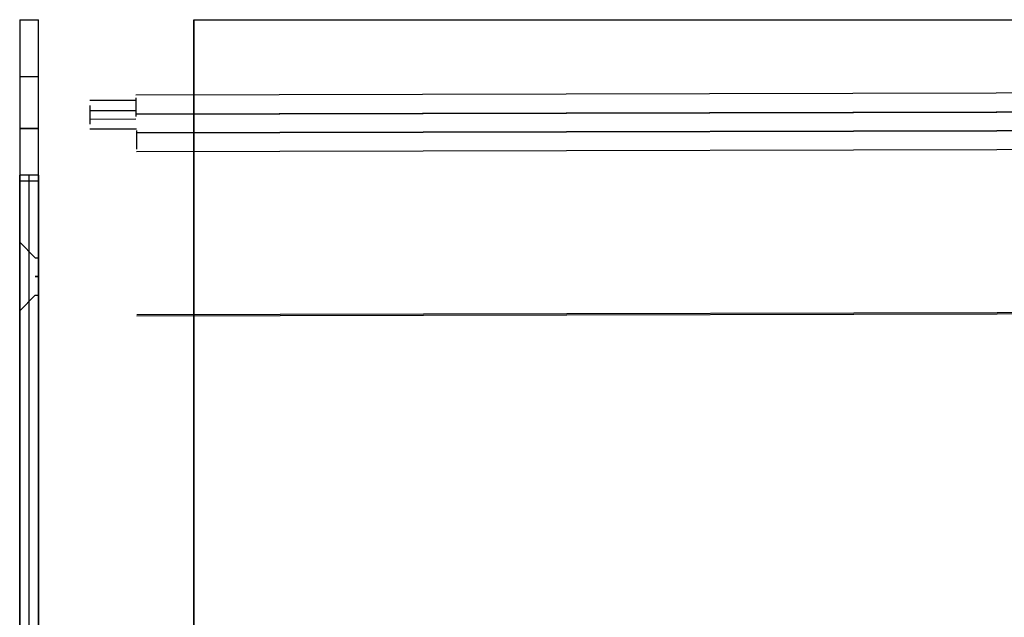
# Model space of a CAD drawing. Header units: millimetres. Extents: x -443 to 78, y -75 to 91.
# Tile 8 of 40: x -443 to -380, y 41 to 79. Entities that reach past the tile are written whole.
import ezdxf

# ---------------------------------------------------------------- set-up
doc = ezdxf.new("R2010")
doc.units = ezdxf.units.MM
doc.header["$MEASUREMENT"] = 0
doc.layers.add('Predefinito', color=5, linetype='Continuous')

msp = doc.modelspace()

# ---------------------------------------------------------------- linework, layer by layer
at = {"layer": 'Predefinito', "extrusion": (1, 0, 0)}
for points in [[(79.164, 11.2), (79.164, 38)], [(69.164, 48), (69.386, 47.998), (69.61, 47.99), (69.835, 47.977), (70.063, 47.96), (70.291, 47.936), (70.521, 47.908), (70.752, 47.873), (70.984, 47.833), (71.216, 47.787), (71.449, 47.735), (71.682, 47.678), (71.916, 47.614), (72.149, 47.544), (72.382, 47.468), (72.614, 47.386), (72.845, 47.298), (73.075, 47.203), (73.304, 47.103), (73.532, 46.996), (73.757, 46.883), (73.981, 46.764), (74.202, 46.638), (74.42, 46.507), (74.636, 46.37), (74.849, 46.227), (75.059, 46.078), (75.265, 45.924), (75.467, 45.764), (75.666, 45.598), (75.86, 45.427), (76.05, 45.252), (76.235, 45.071), (76.416, 44.886), (76.592, 44.696), (76.762, 44.501), (76.928, 44.303), (77.088, 44.101), (77.242, 43.895), (77.391, 43.685), (77.534, 43.472), (77.671, 43.256), (77.803, 43.038), (77.928, 42.816), (78.047, 42.593), (78.16, 42.367), (78.267, 42.14), (78.368, 41.911), (78.462, 41.681), (78.55, 41.45), (78.632, 41.217), (78.708, 40.985), (78.778, 40.752), (78.842, 40.518), (78.9, 40.285), (78.951, 40.052), (78.997, 39.82), (79.037, 39.588), (79.072, 39.357), (79.1, 39.127), (79.124, 38.899), (79.142, 38.671), (79.154, 38.446), (79.162, 38.222), (79.164, 38)], [(79.164, 38), (79.162, 38.222), (79.154, 38.446), (79.142, 38.671), (79.124, 38.899), (79.1, 39.127), (79.072, 39.357), (79.037, 39.588), (78.997, 39.82), (78.951, 40.052), (78.9, 40.285), (78.842, 40.518), (78.778, 40.752), (78.708, 40.985), (78.632, 41.217), (78.55, 41.45), (78.462, 41.681), (78.368, 41.911), (78.267, 42.14), (78.16, 42.367), (78.047, 42.593), (77.928, 42.816), (77.803, 43.038), (77.671, 43.256), (77.534, 43.472), (77.391, 43.685), (77.242, 43.895), (77.088, 44.101), (76.928, 44.303), (76.762, 44.501), (76.592, 44.696), (76.416, 44.886), (76.235, 45.071), (76.05, 45.252), (75.86, 45.427), (75.666, 45.598), (75.467, 45.764), (75.265, 45.924), (75.059, 46.078), (74.849, 46.227), (74.636, 46.37), (74.42, 46.507), (74.202, 46.638), (73.981, 46.764), (73.757, 46.883), (73.532, 46.996), (73.304, 47.103), (73.075, 47.203), (72.845, 47.298), (72.614, 47.386), (72.382, 47.468), (72.149, 47.544), (71.916, 47.614), (71.682, 47.678), (71.449, 47.735), (71.216, 47.787), (70.984, 47.833), (70.752, 47.873), (70.521, 47.908), (70.291, 47.936), (70.063, 47.96), (69.835, 47.977), (69.61, 47.99), (69.386, 47.998), (69.164, 48)], [(79.164, 38), (79.164, 11.2)], [(79.164, 38), (79.162, 38.222), (79.154, 38.446), (79.142, 38.671), (79.124, 38.899), (79.1, 39.127), (79.072, 39.357), (79.037, 39.588), (78.997, 39.82), (78.951, 40.052), (78.9, 40.285), (78.842, 40.518), (78.778, 40.752), (78.708, 40.985), (78.632, 41.217), (78.55, 41.45), (78.462, 41.681), (78.368, 41.911), (78.267, 42.14), (78.16, 42.367), (78.047, 42.593), (77.928, 42.816), (77.803, 43.038), (77.671, 43.256), (77.534, 43.472), (77.391, 43.685), (77.242, 43.895), (77.088, 44.101), (76.928, 44.303), (76.762, 44.501), (76.592, 44.696), (76.416, 44.886), (76.235, 45.071), (76.05, 45.252), (75.86, 45.427), (75.666, 45.598), (75.467, 45.764), (75.265, 45.924), (75.059, 46.078), (74.849, 46.227), (74.636, 46.37), (74.42, 46.507), (74.202, 46.638), (73.981, 46.764), (73.757, 46.883), (73.532, 46.996), (73.304, 47.103), (73.075, 47.203), (72.845, 47.298), (72.614, 47.386), (72.382, 47.468), (72.149, 47.544), (71.916, 47.614), (71.682, 47.678), (71.449, 47.735), (71.216, 47.787), (70.984, 47.833), (70.752, 47.873), (70.521, 47.908), (70.291, 47.936), (70.063, 47.96), (69.835, 47.977), (69.61, 47.99), (69.386, 47.998), (69.164, 48)], [(72.164, 11.65), (72.238, 11.651), (72.313, 11.653), (72.389, 11.658), (72.465, 11.664), (72.542, 11.671), (72.619, 11.681), (72.696, 11.693), (72.774, 11.706), (72.852, 11.721), (72.93, 11.739), (73.008, 11.758), (73.086, 11.779), (73.164, 11.803), (73.242, 11.828), (73.32, 11.856), (73.397, 11.885), (73.474, 11.917), (73.551, 11.951), (73.627, 11.986), (73.703, 12.024), (73.778, 12.064), (73.852, 12.106), (73.925, 12.15), (73.997, 12.196), (74.069, 12.244), (74.139, 12.294), (74.208, 12.346), (74.276, 12.399), (74.342, 12.455), (74.407, 12.512), (74.471, 12.571), (74.533, 12.631), (74.593, 12.693), (74.652, 12.757), (74.709, 12.822), (74.765, 12.889), (74.819, 12.956), (74.87, 13.025), (74.92, 13.096), (74.968, 13.167), (75.014, 13.239), (75.058, 13.312), (75.1, 13.386), (75.14, 13.461), (75.178, 13.537), (75.214, 13.613), (75.247, 13.69), (75.279, 13.767), (75.308, 13.844), (75.336, 13.922), (75.361, 14), (75.385, 14.078), (75.406, 14.156), (75.425, 14.235), (75.443, 14.313), (75.458, 14.39), (75.472, 14.468), (75.483, 14.545), (75.493, 14.622), (75.501, 14.699), (75.507, 14.775), (75.511, 14.851), (75.513, 14.926), (75.514, 15)], [(75.514, 15), (75.513, 15.074), (75.511, 15.149), (75.507, 15.225), (75.501, 15.301), (75.493, 15.378), (75.483, 15.455), (75.472, 15.532), (75.458, 15.61), (75.443, 15.687), (75.425, 15.765), (75.406, 15.844), (75.385, 15.922), (75.361, 16), (75.336, 16.078), (75.308, 16.156), (75.279, 16.233), (75.247, 16.31), (75.214, 16.387), (75.178, 16.463), (75.14, 16.539), (75.1, 16.614), (75.058, 16.688), (75.014, 16.761), (74.968, 16.833), (74.92, 16.904), (74.87, 16.975), (74.819, 17.044), (74.765, 17.111), (74.709, 17.178), (74.652, 17.243), (74.593, 17.307), (74.533, 17.369), (74.471, 17.429), (74.407, 17.488), (74.342, 17.545), (74.276, 17.601), (74.208, 17.654), (74.139, 17.706), (74.069, 17.756), (73.997, 17.804), (73.925, 17.85), (73.852, 17.894), (73.778, 17.936), (73.703, 17.976), (73.627, 18.014), (73.551, 18.049), (73.474, 18.083), (73.397, 18.115), (73.32, 18.144), (73.242, 18.172), (73.164, 18.197), (73.086, 18.221), (73.008, 18.242), (72.93, 18.261), (72.852, 18.279), (72.774, 18.294), (72.696, 18.307), (72.619, 18.319), (72.542, 18.329), (72.465, 18.336), (72.389, 18.342), (72.313, 18.347), (72.238, 18.349), (72.164, 18.35)], [(72.164, 11.65), (72.238, 11.651), (72.313, 11.653), (72.389, 11.658), (72.465, 11.664), (72.542, 11.671), (72.619, 11.681), (72.696, 11.693), (72.774, 11.706), (72.852, 11.721), (72.93, 11.739), (73.008, 11.758), (73.086, 11.779), (73.164, 11.803), (73.242, 11.828), (73.32, 11.856), (73.397, 11.885), (73.474, 11.917), (73.551, 11.951), (73.627, 11.986), (73.703, 12.024), (73.778, 12.064), (73.852, 12.106), (73.925, 12.15), (73.997, 12.196), (74.069, 12.244), (74.139, 12.294), (74.208, 12.346), (74.276, 12.399), (74.342, 12.455), (74.407, 12.512), (74.471, 12.571), (74.533, 12.631), (74.593, 12.693), (74.652, 12.757), (74.709, 12.822), (74.765, 12.889), (74.819, 12.956), (74.87, 13.025), (74.92, 13.096), (74.968, 13.167), (75.014, 13.239), (75.058, 13.312), (75.1, 13.386), (75.14, 13.461), (75.178, 13.537), (75.214, 13.613), (75.247, 13.69), (75.279, 13.767), (75.308, 13.844), (75.336, 13.922), (75.361, 14), (75.385, 14.078), (75.406, 14.156), (75.425, 14.235), (75.443, 14.313), (75.458, 14.39), (75.472, 14.468), (75.483, 14.545), (75.493, 14.622), (75.501, 14.699), (75.507, 14.775), (75.511, 14.851), (75.513, 14.926), (75.514, 15), (75.513, 15.074), (75.511, 15.149), (75.507, 15.225), (75.501, 15.301), (75.493, 15.378), (75.483, 15.455), (75.472, 15.532), (75.458, 15.61), (75.443, 15.687), (75.425, 15.765), (75.406, 15.844), (75.385, 15.922), (75.361, 16), (75.336, 16.078), (75.308, 16.156), (75.279, 16.233), (75.247, 16.31), (75.214, 16.387), (75.178, 16.463), (75.14, 16.539), (75.1, 16.614), (75.058, 16.688), (75.014, 16.761), (74.968, 16.833), (74.92, 16.904), (74.87, 16.975), (74.819, 17.044), (74.765, 17.111), (74.709, 17.178), (74.652, 17.243), (74.593, 17.307), (74.533, 17.369), (74.471, 17.429), (74.407, 17.488), (74.342, 17.545), (74.276, 17.601), (74.208, 17.654), (74.139, 17.706), (74.069, 17.756), (73.997, 17.804), (73.925, 17.85), (73.852, 17.894), (73.778, 17.936), (73.703, 17.976), (73.627, 18.014), (73.551, 18.049), (73.474, 18.083), (73.397, 18.115), (73.32, 18.144), (73.242, 18.172), (73.164, 18.197), (73.086, 18.221), (73.008, 18.242), (72.93, 18.261), (72.852, 18.279), (72.774, 18.294), (72.696, 18.307), (72.619, 18.319), (72.542, 18.329), (72.465, 18.336), (72.389, 18.342), (72.313, 18.347), (72.238, 18.349), (72.164, 18.35)], [(72.164, 18.35), (72.238, 18.349), (72.313, 18.347), (72.389, 18.342), (72.465, 18.336), (72.542, 18.329), (72.619, 18.319), (72.696, 18.307), (72.774, 18.294), (72.852, 18.279), (72.93, 18.261), (73.008, 18.242), (73.086, 18.221), (73.164, 18.197), (73.242, 18.172), (73.32, 18.144), (73.397, 18.115), (73.474, 18.083), (73.551, 18.049), (73.627, 18.014), (73.703, 17.976), (73.778, 17.936), (73.852, 17.894), (73.925, 17.85), (73.997, 17.804), (74.069, 17.756), (74.139, 17.706), (74.208, 17.654), (74.276, 17.601), (74.342, 17.545), (74.407, 17.488), (74.471, 17.429), (74.533, 17.369), (74.593, 17.307), (74.652, 17.243), (74.709, 17.178), (74.765, 17.111), (74.819, 17.044), (74.87, 16.975), (74.92, 16.904), (74.968, 16.833), (75.014, 16.761), (75.058, 16.688), (75.1, 16.614), (75.14, 16.539), (75.178, 16.463), (75.214, 16.387), (75.247, 16.31), (75.279, 16.233), (75.308, 16.156), (75.336, 16.078), (75.361, 16), (75.385, 15.922), (75.406, 15.844), (75.425, 15.765), (75.443, 15.687), (75.458, 15.61), (75.472, 15.532), (75.483, 15.455), (75.493, 15.378), (75.501, 15.301), (75.507, 15.225), (75.511, 15.149), (75.513, 15.074), (75.514, 15), (75.513, 14.926), (75.511, 14.851), (75.507, 14.775), (75.501, 14.699), (75.493, 14.622), (75.483, 14.545), (75.472, 14.468), (75.458, 14.39), (75.443, 14.313), (75.425, 14.235), (75.406, 14.156), (75.385, 14.078), (75.361, 14), (75.336, 13.922), (75.308, 13.844), (75.279, 13.767), (75.247, 13.69), (75.214, 13.613), (75.178, 13.537), (75.14, 13.461), (75.1, 13.386), (75.058, 13.312), (75.014, 13.239), (74.968, 13.167), (74.92, 13.096), (74.87, 13.025), (74.819, 12.956), (74.765, 12.889), (74.709, 12.822), (74.652, 12.757), (74.593, 12.693), (74.533, 12.631), (74.471, 12.571), (74.407, 12.512), (74.342, 12.455), (74.276, 12.399), (74.208, 12.346), (74.139, 12.294), (74.069, 12.244), (73.997, 12.196), (73.925, 12.15), (73.852, 12.106), (73.778, 12.064), (73.703, 12.024), (73.627, 11.986), (73.551, 11.951), (73.474, 11.917), (73.397, 11.885), (73.32, 11.856), (73.242, 11.828), (73.164, 11.803), (73.086, 11.779), (73.008, 11.758), (72.93, 11.739), (72.852, 11.721), (72.774, 11.706), (72.696, 11.693), (72.619, 11.681), (72.542, 11.671), (72.465, 11.664), (72.389, 11.658), (72.313, 11.653), (72.238, 11.651), (72.164, 11.65)], [(73.977, 17.269), (72.784, 17.139)], [(72.136, 23.104), (73.329, 23.234)], [(72.164, 18.35), (72.09, 18.349), (72.015, 18.347), (71.939, 18.342), (71.863, 18.336), (71.787, 18.329), (71.71, 18.319), (71.632, 18.307), (71.555, 18.294), (71.477, 18.279), (71.399, 18.261), (71.32, 18.242), (71.242, 18.221), (71.164, 18.197), (71.086, 18.172), (71.008, 18.144), (70.931, 18.115), (70.854, 18.083), (70.777, 18.049), (70.701, 18.014), (70.625, 17.976), (70.551, 17.936), (70.477, 17.894), (70.403, 17.85), (70.331, 17.804), (70.26, 17.756), (70.189, 17.706), (70.12, 17.654), (70.053, 17.601), (69.986, 17.545), (69.921, 17.488), (69.857, 17.429), (69.795, 17.369), (69.735, 17.307), (69.676, 17.243), (69.619, 17.178), (69.563, 17.111), (69.51, 17.044), (69.458, 16.975), (69.408, 16.904), (69.36, 16.833), (69.314, 16.761), (69.27, 16.688), (69.228, 16.614), (69.188, 16.539), (69.15, 16.463), (69.115, 16.387), (69.081, 16.31), (69.049, 16.233), (69.02, 16.156), (68.992, 16.078), (68.967, 16), (68.943, 15.922), (68.922, 15.844), (68.903, 15.765), (68.885, 15.687), (68.87, 15.61), (68.857, 15.532), (68.845, 15.455), (68.835, 15.378), (68.828, 15.301), (68.822, 15.225), (68.817, 15.149), (68.815, 15.074), (68.814, 15)], [(68.814, 15), (68.815, 14.926), (68.817, 14.851), (68.822, 14.775), (68.828, 14.699), (68.835, 14.622), (68.845, 14.545), (68.857, 14.468), (68.87, 14.39), (68.885, 14.313), (68.903, 14.235), (68.922, 14.156), (68.943, 14.078), (68.967, 14), (68.992, 13.922), (69.02, 13.844), (69.049, 13.767), (69.081, 13.69), (69.115, 13.613), (69.15, 13.537), (69.188, 13.461), (69.228, 13.386), (69.27, 13.312), (69.314, 13.239), (69.36, 13.167), (69.408, 13.096), (69.458, 13.025), (69.51, 12.956), (69.563, 12.889), (69.619, 12.822), (69.676, 12.757), (69.735, 12.693), (69.795, 12.631), (69.857, 12.571), (69.921, 12.512), (69.986, 12.455), (70.053, 12.399), (70.12, 12.346), (70.189, 12.294), (70.26, 12.244), (70.331, 12.196), (70.403, 12.15), (70.477, 12.106), (70.551, 12.064), (70.625, 12.024), (70.701, 11.986), (70.777, 11.951), (70.854, 11.917), (70.931, 11.885), (71.008, 11.856), (71.086, 11.828), (71.164, 11.803), (71.242, 11.779), (71.32, 11.758), (71.399, 11.739), (71.477, 11.721), (71.555, 11.706), (71.632, 11.693), (71.71, 11.681), (71.787, 11.671), (71.863, 11.664), (71.939, 11.658), (72.015, 11.653), (72.09, 11.651), (72.164, 11.65)], [(72.164, 18.35), (72.09, 18.349), (72.015, 18.347), (71.939, 18.342), (71.863, 18.336), (71.787, 18.329), (71.71, 18.319), (71.632, 18.307), (71.555, 18.294), (71.477, 18.279), (71.399, 18.261), (71.32, 18.242), (71.242, 18.221), (71.164, 18.197), (71.086, 18.172), (71.008, 18.144), (70.931, 18.115), (70.854, 18.083), (70.777, 18.049), (70.701, 18.014), (70.625, 17.976), (70.551, 17.936), (70.477, 17.894), (70.403, 17.85), (70.331, 17.804), (70.26, 17.756), (70.189, 17.706), (70.12, 17.654), (70.053, 17.601), (69.986, 17.545), (69.921, 17.488), (69.857, 17.429), (69.795, 17.369), (69.735, 17.307), (69.676, 17.243), (69.619, 17.178), (69.563, 17.111), (69.51, 17.044), (69.458, 16.975), (69.408, 16.904), (69.36, 16.833), (69.314, 16.761), (69.27, 16.688), (69.228, 16.614), (69.188, 16.539), (69.15, 16.463), (69.115, 16.387), (69.081, 16.31), (69.049, 16.233), (69.02, 16.156), (68.992, 16.078), (68.967, 16), (68.943, 15.922), (68.922, 15.844), (68.903, 15.765), (68.885, 15.687), (68.87, 15.61), (68.857, 15.532), (68.845, 15.455), (68.835, 15.378), (68.828, 15.301), (68.822, 15.225), (68.817, 15.149), (68.815, 15.074), (68.814, 15), (68.815, 14.926), (68.817, 14.851), (68.822, 14.775), (68.828, 14.699), (68.835, 14.622), (68.845, 14.545), (68.857, 14.468), (68.87, 14.39), (68.885, 14.313), (68.903, 14.235), (68.922, 14.156), (68.943, 14.078), (68.967, 14), (68.992, 13.922), (69.02, 13.844), (69.049, 13.767), (69.081, 13.69), (69.115, 13.613), (69.15, 13.537), (69.188, 13.461), (69.228, 13.386), (69.27, 13.312), (69.314, 13.239), (69.36, 13.167), (69.408, 13.096), (69.458, 13.025), (69.51, 12.956), (69.563, 12.889), (69.619, 12.822), (69.676, 12.757), (69.735, 12.693), (69.795, 12.631), (69.857, 12.571), (69.921, 12.512), (69.986, 12.455), (70.053, 12.399), (70.12, 12.346), (70.189, 12.294), (70.26, 12.244), (70.331, 12.196), (70.403, 12.15), (70.477, 12.106), (70.551, 12.064), (70.625, 12.024), (70.701, 11.986), (70.777, 11.951), (70.854, 11.917), (70.931, 11.885), (71.008, 11.856), (71.086, 11.828), (71.164, 11.803), (71.242, 11.779), (71.32, 11.758), (71.399, 11.739), (71.477, 11.721), (71.555, 11.706), (71.632, 11.693), (71.71, 11.681), (71.787, 11.671), (71.863, 11.664), (71.939, 11.658), (72.015, 11.653), (72.09, 11.651), (72.164, 11.65)], [(72.164, 11.65), (72.09, 11.651), (72.015, 11.653), (71.939, 11.658), (71.863, 11.664), (71.787, 11.671), (71.71, 11.681), (71.632, 11.693), (71.555, 11.706), (71.477, 11.721), (71.399, 11.739), (71.32, 11.758), (71.242, 11.779), (71.164, 11.803), (71.086, 11.828), (71.008, 11.856), (70.931, 11.885), (70.854, 11.917), (70.777, 11.951), (70.701, 11.986), (70.625, 12.024), (70.551, 12.064), (70.477, 12.106), (70.403, 12.15), (70.331, 12.196), (70.26, 12.244), (70.189, 12.294), (70.12, 12.346), (70.053, 12.399), (69.986, 12.455), (69.921, 12.512), (69.857, 12.571), (69.795, 12.631), (69.735, 12.693), (69.676, 12.757), (69.619, 12.822), (69.563, 12.889), (69.51, 12.956), (69.458, 13.025), (69.408, 13.096), (69.36, 13.167), (69.314, 13.239), (69.27, 13.312), (69.228, 13.386), (69.188, 13.461), (69.15, 13.537), (69.115, 13.613), (69.081, 13.69), (69.049, 13.767), (69.02, 13.844), (68.992, 13.922), (68.967, 14), (68.943, 14.078), (68.922, 14.156), (68.903, 14.235), (68.885, 14.313), (68.87, 14.39), (68.857, 14.468), (68.845, 14.545), (68.835, 14.622), (68.828, 14.699), (68.822, 14.775), (68.817, 14.851), (68.815, 14.926), (68.814, 15), (68.815, 15.074), (68.817, 15.149), (68.822, 15.225), (68.828, 15.301), (68.835, 15.378), (68.845, 15.455), (68.857, 15.532), (68.87, 15.61), (68.885, 15.687), (68.903, 15.765), (68.922, 15.844), (68.943, 15.922), (68.967, 16), (68.992, 16.078), (69.02, 16.156), (69.049, 16.233), (69.081, 16.31), (69.115, 16.387), (69.15, 16.463), (69.188, 16.539), (69.228, 16.614), (69.27, 16.688), (69.314, 16.761), (69.36, 16.833), (69.408, 16.904), (69.458, 16.975), (69.51, 17.044), (69.563, 17.111), (69.619, 17.178), (69.676, 17.243), (69.735, 17.307), (69.795, 17.369), (69.857, 17.429), (69.921, 17.488), (69.986, 17.545), (70.053, 17.601), (70.12, 17.654), (70.189, 17.706), (70.26, 17.756), (70.331, 17.804), (70.403, 17.85), (70.477, 17.894), (70.551, 17.936), (70.625, 17.976), (70.701, 18.014), (70.777, 18.049), (70.854, 18.083), (70.931, 18.115), (71.008, 18.144), (71.086, 18.172), (71.164, 18.197), (71.242, 18.221), (71.32, 18.242), (71.399, 18.261), (71.477, 18.279), (71.555, 18.294), (71.632, 18.307), (71.71, 18.319), (71.787, 18.329), (71.863, 18.336), (71.939, 18.342), (72.015, 18.347), (72.09, 18.349), (72.164, 18.35)], [(62.664, 27.8), (62.713, 27.801), (62.762, 27.802), (62.812, 27.805), (62.862, 27.809), (62.912, 27.814), (62.963, 27.82), (63.013, 27.828), (63.064, 27.837), (63.116, 27.847), (63.167, 27.858), (63.218, 27.871), (63.269, 27.885), (63.321, 27.9), (63.372, 27.917), (63.423, 27.935), (63.474, 27.954), (63.525, 27.975), (63.575, 27.997), (63.625, 28.021), (63.675, 28.046), (63.724, 28.072), (63.772, 28.1), (63.82, 28.128), (63.868, 28.159), (63.915, 28.19), (63.961, 28.223), (64.006, 28.257), (64.051, 28.292), (64.094, 28.328), (64.137, 28.366), (64.179, 28.405), (64.22, 28.444), (64.259, 28.485), (64.298, 28.527), (64.336, 28.57), (64.372, 28.613), (64.407, 28.658), (64.441, 28.703), (64.474, 28.749), (64.506, 28.796), (64.536, 28.844), (64.565, 28.892), (64.592, 28.94), (64.618, 28.99), (64.643, 29.039), (64.667, 29.089), (64.689, 29.14), (64.71, 29.19), (64.729, 29.241), (64.747, 29.292), (64.764, 29.343), (64.779, 29.395), (64.793, 29.446), (64.806, 29.497), (64.817, 29.549), (64.827, 29.6), (64.836, 29.651), (64.844, 29.701), (64.85, 29.752), (64.855, 29.802), (64.859, 29.852), (64.862, 29.902), (64.864, 29.951), (64.864, 30), (64.864, 30.049), (64.862, 30.098), (64.859, 30.148), (64.855, 30.198), (64.85, 30.248), (64.844, 30.299), (64.836, 30.349), (64.827, 30.4), (64.817, 30.451), (64.806, 30.503), (64.793, 30.554), (64.779, 30.605), (64.764, 30.657), (64.747, 30.708), (64.729, 30.759), (64.71, 30.81), (64.689, 30.86), (64.667, 30.911), (64.643, 30.961), (64.618, 31.01), (64.592, 31.06), (64.565, 31.108), (64.536, 31.156), (64.506, 31.204), (64.474, 31.251), (64.441, 31.297), (64.407, 31.342), (64.372, 31.387), (64.336, 31.43), (64.298, 31.473), (64.259, 31.515), (64.22, 31.556), (64.179, 31.595), (64.137, 31.634), (64.094, 31.672), (64.051, 31.708), (64.006, 31.743), (63.961, 31.777), (63.915, 31.81), (63.868, 31.841), (63.82, 31.872), (63.772, 31.9), (63.724, 31.928), (63.675, 31.954), (63.625, 31.979), (63.575, 32.003), (63.525, 32.025), (63.474, 32.046), (63.423, 32.065), (63.372, 32.083), (63.321, 32.1), (63.269, 32.115), (63.218, 32.129), (63.167, 32.142), (63.116, 32.153), (63.064, 32.163), (63.013, 32.172), (62.963, 32.18), (62.912, 32.186), (62.862, 32.191), (62.812, 32.195), (62.762, 32.198), (62.713, 32.199), (62.664, 32.2)], [(62.664, 31.7), (62.702, 31.7), (62.74, 31.698), (62.778, 31.696), (62.817, 31.693), (62.856, 31.689), (62.895, 31.684), (62.934, 31.678), (62.973, 31.672), (63.013, 31.664), (63.053, 31.655), (63.092, 31.645), (63.132, 31.634), (63.172, 31.623), (63.211, 31.61), (63.251, 31.596), (63.29, 31.581), (63.329, 31.565), (63.368, 31.547), (63.407, 31.529), (63.445, 31.51), (63.483, 31.49), (63.521, 31.469), (63.558, 31.446), (63.594, 31.423), (63.631, 31.399), (63.666, 31.373), (63.701, 31.347), (63.736, 31.32), (63.769, 31.292), (63.802, 31.263), (63.835, 31.233), (63.866, 31.202), (63.897, 31.171), (63.927, 31.138), (63.956, 31.105), (63.984, 31.072), (64.011, 31.037), (64.037, 31.002), (64.063, 30.966), (64.087, 30.93), (64.11, 30.894), (64.133, 30.856), (64.154, 30.819), (64.174, 30.781), (64.193, 30.742), (64.212, 30.704), (64.229, 30.665), (64.245, 30.626), (64.26, 30.586), (64.274, 30.547), (64.287, 30.507), (64.298, 30.468), (64.309, 30.428), (64.319, 30.388), (64.328, 30.349), (64.336, 30.309), (64.343, 30.27), (64.348, 30.231), (64.353, 30.192), (64.357, 30.153), (64.36, 30.114), (64.362, 30.076), (64.364, 30.038), (64.364, 30), (64.364, 29.962), (64.362, 29.924), (64.36, 29.886), (64.357, 29.847), (64.353, 29.808), (64.348, 29.769), (64.343, 29.73), (64.336, 29.691), (64.328, 29.651), (64.319, 29.612), (64.309, 29.572), (64.298, 29.532), (64.287, 29.493), (64.274, 29.453), (64.26, 29.414), (64.245, 29.374), (64.229, 29.335), (64.212, 29.296), (64.193, 29.258), (64.174, 29.219), (64.154, 29.181), (64.133, 29.144), (64.11, 29.106), (64.087, 29.07), (64.063, 29.034), (64.037, 28.998), (64.011, 28.963), (63.984, 28.928), (63.956, 28.895), (63.927, 28.862), (63.897, 28.829), (63.866, 28.798), (63.835, 28.767), (63.802, 28.737), (63.769, 28.708), (63.736, 28.68), (63.701, 28.653), (63.666, 28.627), (63.631, 28.601), (63.594, 28.577), (63.558, 28.554), (63.521, 28.531), (63.483, 28.51), (63.445, 28.49), (63.407, 28.471), (63.368, 28.453), (63.329, 28.435), (63.29, 28.419), (63.251, 28.404), (63.211, 28.39), (63.172, 28.377), (63.132, 28.366), (63.092, 28.355), (63.053, 28.345), (63.013, 28.336), (62.973, 28.328), (62.934, 28.322), (62.895, 28.316), (62.856, 28.311), (62.817, 28.307), (62.778, 28.304), (62.74, 28.302), (62.702, 28.3), (62.664, 28.3)], [(62.664, 31.2), (62.691, 31.2), (62.718, 31.199), (62.745, 31.197), (62.772, 31.195), (62.799, 31.192), (62.827, 31.189), (62.855, 31.185), (62.882, 31.18), (62.91, 31.174), (62.938, 31.168), (62.966, 31.161), (62.994, 31.154), (63.022, 31.145), (63.05, 31.136), (63.078, 31.126), (63.106, 31.116), (63.133, 31.104), (63.161, 31.092), (63.188, 31.08), (63.215, 31.066), (63.242, 31.052), (63.269, 31.037), (63.295, 31.021), (63.321, 31.004), (63.346, 30.987), (63.371, 30.969), (63.396, 30.951), (63.42, 30.932), (63.444, 30.912), (63.468, 30.891), (63.49, 30.87), (63.513, 30.849), (63.534, 30.826), (63.555, 30.803), (63.576, 30.78), (63.596, 30.756), (63.615, 30.732), (63.633, 30.707), (63.651, 30.682), (63.669, 30.657), (63.685, 30.631), (63.701, 30.605), (63.716, 30.578), (63.73, 30.551), (63.744, 30.524), (63.756, 30.497), (63.769, 30.469), (63.78, 30.442), (63.79, 30.414), (63.8, 30.386), (63.809, 30.358), (63.818, 30.33), (63.825, 30.302), (63.832, 30.274), (63.839, 30.246), (63.844, 30.218), (63.849, 30.191), (63.853, 30.163), (63.856, 30.135), (63.859, 30.108), (63.861, 30.081), (63.863, 30.053), (63.864, 30.027), (63.864, 30), (63.864, 29.973), (63.863, 29.947), (63.861, 29.919), (63.859, 29.892), (63.856, 29.865), (63.853, 29.837), (63.849, 29.809), (63.844, 29.782), (63.839, 29.754), (63.832, 29.726), (63.825, 29.698), (63.818, 29.67), (63.809, 29.642), (63.8, 29.614), (63.79, 29.586), (63.78, 29.558), (63.769, 29.531), (63.756, 29.503), (63.744, 29.476), (63.73, 29.449), (63.716, 29.422), (63.701, 29.395), (63.685, 29.369), (63.669, 29.343), (63.651, 29.318), (63.633, 29.293), (63.615, 29.268), (63.596, 29.244), (63.576, 29.22), (63.555, 29.197), (63.534, 29.174), (63.513, 29.151), (63.49, 29.13), (63.468, 29.109), (63.444, 29.088), (63.42, 29.068), (63.396, 29.049), (63.371, 29.031), (63.346, 29.013), (63.321, 28.996), (63.295, 28.979), (63.269, 28.963), (63.242, 28.948), (63.215, 28.934), (63.188, 28.92), (63.161, 28.908), (63.133, 28.896), (63.106, 28.884), (63.078, 28.874), (63.05, 28.864), (63.022, 28.855), (62.994, 28.846), (62.966, 28.839), (62.938, 28.832), (62.91, 28.826), (62.882, 28.82), (62.855, 28.815), (62.827, 28.811), (62.799, 28.808), (62.772, 28.805), (62.745, 28.803), (62.718, 28.801), (62.691, 28.8), (62.664, 28.8)], [(62.664, 28.8), (62.691, 28.8), (62.718, 28.801), (62.745, 28.803), (62.772, 28.805), (62.799, 28.808), (62.827, 28.811), (62.855, 28.815), (62.882, 28.82), (62.91, 28.826), (62.938, 28.832), (62.966, 28.839), (62.994, 28.846), (63.022, 28.855), (63.05, 28.864), (63.078, 28.874), (63.106, 28.884), (63.133, 28.896), (63.161, 28.908), (63.188, 28.92), (63.215, 28.934), (63.242, 28.948), (63.269, 28.963), (63.295, 28.979), (63.321, 28.996), (63.346, 29.013), (63.371, 29.031), (63.396, 29.049), (63.42, 29.068), (63.444, 29.088), (63.468, 29.109), (63.49, 29.13), (63.513, 29.151), (63.534, 29.174), (63.555, 29.197), (63.576, 29.22), (63.596, 29.244), (63.615, 29.268), (63.633, 29.293), (63.651, 29.318), (63.669, 29.343), (63.685, 29.369), (63.701, 29.395), (63.716, 29.422), (63.73, 29.449), (63.744, 29.476), (63.756, 29.503), (63.769, 29.531), (63.78, 29.558), (63.79, 29.586), (63.8, 29.614), (63.809, 29.642), (63.818, 29.67), (63.825, 29.698), (63.832, 29.726), (63.839, 29.754), (63.844, 29.782), (63.849, 29.809), (63.853, 29.837), (63.856, 29.865), (63.859, 29.892), (63.861, 29.919), (63.863, 29.947), (63.864, 29.973), (63.864, 30), (63.864, 30.027), (63.863, 30.053), (63.861, 30.081), (63.859, 30.108), (63.856, 30.135), (63.853, 30.163), (63.849, 30.191), (63.844, 30.218), (63.839, 30.246), (63.832, 30.274), (63.825, 30.302), (63.818, 30.33), (63.809, 30.358), (63.8, 30.386), (63.79, 30.414), (63.78, 30.442), (63.769, 30.469), (63.756, 30.497), (63.744, 30.524), (63.73, 30.551), (63.716, 30.578), (63.701, 30.605), (63.685, 30.631), (63.669, 30.657), (63.651, 30.682), (63.633, 30.707), (63.615, 30.732), (63.596, 30.756), (63.576, 30.78), (63.555, 30.803), (63.534, 30.826), (63.513, 30.849), (63.49, 30.87), (63.468, 30.891), (63.444, 30.912), (63.42, 30.932), (63.396, 30.951), (63.371, 30.969), (63.346, 30.987), (63.321, 31.004), (63.295, 31.021), (63.269, 31.037), (63.242, 31.052), (63.215, 31.066), (63.188, 31.08), (63.161, 31.092), (63.133, 31.104), (63.106, 31.116), (63.078, 31.126), (63.05, 31.136), (63.022, 31.145), (62.994, 31.154), (62.966, 31.161), (62.938, 31.168), (62.91, 31.174), (62.882, 31.18), (62.855, 31.185), (62.827, 31.189), (62.799, 31.192), (62.772, 31.195), (62.745, 31.197), (62.718, 31.199), (62.691, 31.2), (62.664, 31.2)], [(62.664, 28.8), (62.691, 28.8), (62.718, 28.801), (62.745, 28.803), (62.772, 28.805), (62.799, 28.808), (62.827, 28.811), (62.855, 28.815), (62.882, 28.82), (62.91, 28.826), (62.938, 28.832), (62.966, 28.839), (62.994, 28.846), (63.022, 28.855), (63.05, 28.864), (63.078, 28.874), (63.106, 28.884), (63.133, 28.896), (63.161, 28.908), (63.188, 28.92), (63.215, 28.934), (63.242, 28.948), (63.269, 28.963), (63.295, 28.979), (63.321, 28.996), (63.346, 29.013), (63.371, 29.031), (63.396, 29.049), (63.42, 29.068), (63.444, 29.088), (63.468, 29.109), (63.49, 29.13), (63.513, 29.151), (63.534, 29.174), (63.555, 29.197), (63.576, 29.22), (63.596, 29.244), (63.615, 29.268), (63.633, 29.293), (63.651, 29.318), (63.669, 29.343), (63.685, 29.369), (63.701, 29.395), (63.716, 29.422), (63.73, 29.449), (63.744, 29.476), (63.756, 29.503), (63.769, 29.531), (63.78, 29.558), (63.79, 29.586), (63.8, 29.614), (63.809, 29.642), (63.818, 29.67), (63.825, 29.698), (63.832, 29.726), (63.839, 29.754), (63.844, 29.782), (63.849, 29.809), (63.853, 29.837), (63.856, 29.865), (63.859, 29.892), (63.861, 29.919), (63.863, 29.947), (63.864, 29.973), (63.864, 30), (63.864, 30.027), (63.863, 30.053), (63.861, 30.081), (63.859, 30.108), (63.856, 30.135), (63.853, 30.163), (63.849, 30.191), (63.844, 30.218), (63.839, 30.246), (63.832, 30.274), (63.825, 30.302), (63.818, 30.33), (63.809, 30.358), (63.8, 30.386), (63.79, 30.414), (63.78, 30.442), (63.769, 30.469), (63.756, 30.497), (63.744, 30.524), (63.73, 30.551), (63.716, 30.578), (63.701, 30.605), (63.685, 30.631), (63.669, 30.657), (63.651, 30.682), (63.633, 30.707), (63.615, 30.732), (63.596, 30.756), (63.576, 30.78), (63.555, 30.803), (63.534, 30.826), (63.513, 30.849), (63.49, 30.87), (63.468, 30.891), (63.444, 30.912), (63.42, 30.932), (63.396, 30.951), (63.371, 30.969), (63.346, 30.987), (63.321, 31.004), (63.295, 31.021), (63.269, 31.037), (63.242, 31.052), (63.215, 31.066), (63.188, 31.08), (63.161, 31.092), (63.133, 31.104), (63.106, 31.116), (63.078, 31.126), (63.05, 31.136), (63.022, 31.145), (62.994, 31.154), (62.966, 31.161), (62.938, 31.168), (62.91, 31.174), (62.882, 31.18), (62.855, 31.185), (62.827, 31.189), (62.799, 31.192), (62.772, 31.195), (62.745, 31.197), (62.718, 31.199), (62.691, 31.2), (62.664, 31.2)], [(62.664, 27.8), (62.615, 27.801), (62.566, 27.802), (62.516, 27.805), (62.466, 27.809), (62.416, 27.814), (62.366, 27.82), (62.315, 27.828), (62.264, 27.837), (62.213, 27.847), (62.161, 27.858), (62.11, 27.871), (62.059, 27.885), (62.007, 27.9), (61.956, 27.917), (61.905, 27.935), (61.854, 27.954), (61.804, 27.975), (61.753, 27.997), (61.703, 28.021), (61.654, 28.046), (61.605, 28.072), (61.556, 28.1), (61.508, 28.128), (61.46, 28.159), (61.413, 28.19), (61.367, 28.223), (61.322, 28.257), (61.277, 28.292), (61.234, 28.328), (61.191, 28.366), (61.149, 28.405), (61.108, 28.444), (61.069, 28.485), (61.03, 28.527), (60.993, 28.57), (60.956, 28.613), (60.921, 28.658), (60.887, 28.703), (60.854, 28.749), (60.823, 28.796), (60.793, 28.844), (60.764, 28.892), (60.736, 28.94), (60.71, 28.99), (60.685, 29.039), (60.662, 29.089), (60.639, 29.14), (60.619, 29.19), (60.599, 29.241), (60.581, 29.292), (60.564, 29.343), (60.549, 29.395), (60.535, 29.446), (60.522, 29.497), (60.511, 29.549), (60.501, 29.6), (60.492, 29.651), (60.484, 29.701), (60.478, 29.752), (60.473, 29.802), (60.469, 29.852), (60.466, 29.902), (60.465, 29.951), (60.464, 30), (60.465, 30.049), (60.466, 30.098), (60.469, 30.148), (60.473, 30.198), (60.478, 30.248), (60.484, 30.299), (60.492, 30.349), (60.501, 30.4), (60.511, 30.451), (60.522, 30.503), (60.535, 30.554), (60.549, 30.605), (60.564, 30.657), (60.581, 30.708), (60.599, 30.759), (60.619, 30.81), (60.639, 30.86), (60.662, 30.911), (60.685, 30.961), (60.71, 31.01), (60.736, 31.06), (60.764, 31.108), (60.793, 31.156), (60.823, 31.204), (60.854, 31.251), (60.887, 31.297), (60.921, 31.342), (60.956, 31.387), (60.993, 31.43), (61.03, 31.473), (61.069, 31.515), (61.108, 31.556), (61.149, 31.595), (61.191, 31.634), (61.234, 31.672), (61.277, 31.708), (61.322, 31.743), (61.367, 31.777), (61.413, 31.81), (61.46, 31.841), (61.508, 31.872), (61.556, 31.9), (61.605, 31.928), (61.654, 31.954), (61.703, 31.979), (61.753, 32.003), (61.804, 32.025), (61.854, 32.046), (61.905, 32.065), (61.956, 32.083), (62.007, 32.1), (62.059, 32.115), (62.11, 32.129), (62.161, 32.142), (62.213, 32.153), (62.264, 32.163), (62.315, 32.172), (62.366, 32.18), (62.416, 32.186), (62.466, 32.191), (62.516, 32.195), (62.566, 32.198), (62.615, 32.199), (62.664, 32.2)], [(62.664, 28.3), (62.626, 28.3), (62.588, 28.302), (62.55, 28.304), (62.511, 28.307), (62.473, 28.311), (62.433, 28.316), (62.394, 28.322), (62.355, 28.328), (62.315, 28.336), (62.276, 28.345), (62.236, 28.355), (62.196, 28.366), (62.157, 28.377), (62.117, 28.39), (62.078, 28.404), (62.038, 28.419), (61.999, 28.435), (61.96, 28.453), (61.922, 28.471), (61.883, 28.49), (61.845, 28.51), (61.808, 28.531), (61.771, 28.554), (61.734, 28.577), (61.698, 28.601), (61.662, 28.627), (61.627, 28.653), (61.593, 28.68), (61.559, 28.708), (61.526, 28.737), (61.494, 28.767), (61.462, 28.798), (61.431, 28.829), (61.401, 28.862), (61.372, 28.895), (61.344, 28.928), (61.317, 28.963), (61.291, 28.998), (61.266, 29.034), (61.241, 29.07), (61.218, 29.106), (61.196, 29.144), (61.174, 29.181), (61.154, 29.219), (61.135, 29.258), (61.117, 29.296), (61.1, 29.335), (61.083, 29.374), (61.068, 29.414), (61.055, 29.453), (61.042, 29.493), (61.03, 29.532), (61.019, 29.572), (61.009, 29.612), (61, 29.651), (60.992, 29.691), (60.986, 29.73), (60.98, 29.769), (60.975, 29.808), (60.971, 29.847), (60.968, 29.886), (60.966, 29.924), (60.965, 29.962), (60.964, 30), (60.965, 30.038), (60.966, 30.076), (60.968, 30.114), (60.971, 30.153), (60.975, 30.192), (60.98, 30.231), (60.986, 30.27), (60.992, 30.309), (61, 30.349), (61.009, 30.388), (61.019, 30.428), (61.03, 30.468), (61.042, 30.507), (61.055, 30.547), (61.068, 30.586), (61.083, 30.626), (61.1, 30.665), (61.117, 30.704), (61.135, 30.742), (61.154, 30.781), (61.174, 30.819), (61.196, 30.856), (61.218, 30.894), (61.241, 30.93), (61.266, 30.966), (61.291, 31.002), (61.317, 31.037), (61.344, 31.072), (61.372, 31.105), (61.401, 31.138), (61.431, 31.171), (61.462, 31.202), (61.494, 31.233), (61.526, 31.263), (61.559, 31.292), (61.593, 31.32), (61.627, 31.347), (61.662, 31.373), (61.698, 31.399), (61.734, 31.423), (61.771, 31.446), (61.808, 31.469), (61.845, 31.49), (61.883, 31.51), (61.922, 31.529), (61.96, 31.547), (61.999, 31.565), (62.038, 31.581), (62.078, 31.596), (62.117, 31.61), (62.157, 31.623), (62.196, 31.634), (62.236, 31.645), (62.276, 31.655), (62.315, 31.664), (62.355, 31.672), (62.394, 31.678), (62.433, 31.684), (62.473, 31.689), (62.511, 31.693), (62.55, 31.696), (62.588, 31.698), (62.626, 31.7), (62.664, 31.7)], [(62.664, 31.2), (62.637, 31.2), (62.611, 31.199), (62.584, 31.197), (62.556, 31.195), (62.529, 31.192), (62.501, 31.189), (62.474, 31.185), (62.446, 31.18), (62.418, 31.174), (62.39, 31.168), (62.362, 31.161), (62.334, 31.154), (62.306, 31.145), (62.278, 31.136), (62.25, 31.126), (62.222, 31.116), (62.195, 31.104), (62.167, 31.092), (62.14, 31.08), (62.113, 31.066), (62.086, 31.052), (62.06, 31.037), (62.033, 31.021), (62.007, 31.004), (61.982, 30.987), (61.957, 30.969), (61.932, 30.951), (61.908, 30.932), (61.884, 30.912), (61.861, 30.891), (61.838, 30.87), (61.816, 30.849), (61.794, 30.826), (61.773, 30.803), (61.752, 30.78), (61.732, 30.756), (61.713, 30.732), (61.695, 30.707), (61.677, 30.682), (61.66, 30.657), (61.643, 30.631), (61.628, 30.605), (61.612, 30.578), (61.598, 30.551), (61.585, 30.524), (61.572, 30.497), (61.56, 30.469), (61.548, 30.442), (61.538, 30.414), (61.528, 30.386), (61.519, 30.358), (61.51, 30.33), (61.503, 30.302), (61.496, 30.274), (61.49, 30.246), (61.484, 30.218), (61.479, 30.191), (61.475, 30.163), (61.472, 30.135), (61.469, 30.108), (61.467, 30.081), (61.465, 30.053), (61.464, 30.027), (61.464, 30), (61.464, 29.973), (61.465, 29.947), (61.467, 29.919), (61.469, 29.892), (61.472, 29.865), (61.475, 29.837), (61.479, 29.809), (61.484, 29.782), (61.49, 29.754), (61.496, 29.726), (61.503, 29.698), (61.51, 29.67), (61.519, 29.642), (61.528, 29.614), (61.538, 29.586), (61.548, 29.558), (61.56, 29.531), (61.572, 29.503), (61.585, 29.476), (61.598, 29.449), (61.612, 29.422), (61.628, 29.395), (61.643, 29.369), (61.66, 29.343), (61.677, 29.318), (61.695, 29.293), (61.713, 29.268), (61.732, 29.244), (61.752, 29.22), (61.773, 29.197), (61.794, 29.174), (61.816, 29.151), (61.838, 29.13), (61.861, 29.109), (61.884, 29.088), (61.908, 29.068), (61.932, 29.049), (61.957, 29.031), (61.982, 29.013), (62.007, 28.996), (62.033, 28.979), (62.06, 28.963), (62.086, 28.948), (62.113, 28.934), (62.14, 28.92), (62.167, 28.908), (62.195, 28.896), (62.222, 28.884), (62.25, 28.874), (62.278, 28.864), (62.306, 28.855), (62.334, 28.846), (62.362, 28.839), (62.39, 28.832), (62.418, 28.826), (62.446, 28.82), (62.474, 28.815), (62.501, 28.811), (62.529, 28.808), (62.556, 28.805), (62.584, 28.803), (62.611, 28.801), (62.637, 28.8), (62.664, 28.8)], [(62.664, 31.2), (62.637, 31.2), (62.611, 31.199), (62.584, 31.197), (62.556, 31.195), (62.529, 31.192), (62.501, 31.189), (62.474, 31.185), (62.446, 31.18), (62.418, 31.174), (62.39, 31.168), (62.362, 31.161), (62.334, 31.154), (62.306, 31.145), (62.278, 31.136), (62.25, 31.126), (62.222, 31.116), (62.195, 31.104), (62.167, 31.092), (62.14, 31.08), (62.113, 31.066), (62.086, 31.052), (62.06, 31.037), (62.033, 31.021), (62.007, 31.004), (61.982, 30.987), (61.957, 30.969), (61.932, 30.951), (61.908, 30.932), (61.884, 30.912), (61.861, 30.891), (61.838, 30.87), (61.816, 30.849), (61.794, 30.826), (61.773, 30.803), (61.752, 30.78), (61.732, 30.756), (61.713, 30.732), (61.695, 30.707), (61.677, 30.682), (61.66, 30.657), (61.643, 30.631), (61.628, 30.605), (61.612, 30.578), (61.598, 30.551), (61.585, 30.524), (61.572, 30.497), (61.56, 30.469), (61.548, 30.442), (61.538, 30.414), (61.528, 30.386), (61.519, 30.358), (61.51, 30.33), (61.503, 30.302), (61.496, 30.274), (61.49, 30.246), (61.484, 30.218), (61.479, 30.191), (61.475, 30.163), (61.472, 30.135), (61.469, 30.108), (61.467, 30.081), (61.465, 30.053), (61.464, 30.027), (61.464, 30), (61.464, 29.973), (61.465, 29.947), (61.467, 29.919), (61.469, 29.892), (61.472, 29.865), (61.475, 29.837), (61.479, 29.809), (61.484, 29.782), (61.49, 29.754), (61.496, 29.726), (61.503, 29.698), (61.51, 29.67), (61.519, 29.642), (61.528, 29.614), (61.538, 29.586), (61.548, 29.558), (61.56, 29.531), (61.572, 29.503), (61.585, 29.476), (61.598, 29.449), (61.612, 29.422), (61.628, 29.395), (61.643, 29.369), (61.66, 29.343), (61.677, 29.318), (61.695, 29.293), (61.713, 29.268), (61.732, 29.244), (61.752, 29.22), (61.773, 29.197), (61.794, 29.174), (61.816, 29.151), (61.838, 29.13), (61.861, 29.109), (61.884, 29.088), (61.908, 29.068), (61.932, 29.049), (61.957, 29.031), (61.982, 29.013), (62.007, 28.996), (62.033, 28.979), (62.06, 28.963), (62.086, 28.948), (62.113, 28.934), (62.14, 28.92), (62.167, 28.908), (62.195, 28.896), (62.222, 28.884), (62.25, 28.874), (62.278, 28.864), (62.306, 28.855), (62.334, 28.846), (62.362, 28.839), (62.39, 28.832), (62.418, 28.826), (62.446, 28.82), (62.474, 28.815), (62.501, 28.811), (62.529, 28.808), (62.556, 28.805), (62.584, 28.803), (62.611, 28.801), (62.637, 28.8), (62.664, 28.8)], [(62.664, 28.8), (62.637, 28.8), (62.611, 28.801), (62.584, 28.803), (62.556, 28.805), (62.529, 28.808), (62.501, 28.811), (62.474, 28.815), (62.446, 28.82), (62.418, 28.826), (62.39, 28.832), (62.362, 28.839), (62.334, 28.846), (62.306, 28.855), (62.278, 28.864), (62.25, 28.874), (62.222, 28.884), (62.195, 28.896), (62.167, 28.908), (62.14, 28.92), (62.113, 28.934), (62.086, 28.948), (62.06, 28.963), (62.033, 28.979), (62.007, 28.996), (61.982, 29.013), (61.957, 29.031), (61.932, 29.049), (61.908, 29.068), (61.884, 29.088), (61.861, 29.109), (61.838, 29.13), (61.816, 29.151), (61.794, 29.174), (61.773, 29.197), (61.752, 29.22), (61.732, 29.244), (61.713, 29.268), (61.695, 29.293), (61.677, 29.318), (61.66, 29.343), (61.643, 29.369), (61.628, 29.395), (61.612, 29.422), (61.598, 29.449), (61.585, 29.476), (61.572, 29.503), (61.56, 29.531), (61.548, 29.558), (61.538, 29.586), (61.528, 29.614), (61.519, 29.642), (61.51, 29.67), (61.503, 29.698), (61.496, 29.726), (61.49, 29.754), (61.484, 29.782), (61.479, 29.809), (61.475, 29.837), (61.472, 29.865), (61.469, 29.892), (61.467, 29.919), (61.465, 29.947), (61.464, 29.973), (61.464, 30), (61.464, 30.027), (61.465, 30.053), (61.467, 30.081), (61.469, 30.108), (61.472, 30.135), (61.475, 30.163), (61.479, 30.191), (61.484, 30.218), (61.49, 30.246), (61.496, 30.274), (61.503, 30.302), (61.51, 30.33), (61.519, 30.358), (61.528, 30.386), (61.538, 30.414), (61.548, 30.442), (61.56, 30.469), (61.572, 30.497), (61.585, 30.524), (61.598, 30.551), (61.612, 30.578), (61.628, 30.605), (61.643, 30.631), (61.66, 30.657), (61.677, 30.682), (61.695, 30.707), (61.713, 30.732), (61.732, 30.756), (61.752, 30.78), (61.773, 30.803), (61.794, 30.826), (61.816, 30.849), (61.838, 30.87), (61.861, 30.891), (61.884, 30.912), (61.908, 30.932), (61.932, 30.951), (61.957, 30.969), (61.982, 30.987), (62.007, 31.004), (62.033, 31.021), (62.06, 31.037), (62.086, 31.052), (62.113, 31.066), (62.14, 31.08), (62.167, 31.092), (62.195, 31.104), (62.222, 31.116), (62.25, 31.126), (62.278, 31.136), (62.306, 31.145), (62.334, 31.154), (62.362, 31.161), (62.39, 31.168), (62.418, 31.174), (62.446, 31.18), (62.474, 31.185), (62.501, 31.189), (62.529, 31.192), (62.556, 31.195), (62.584, 31.197), (62.611, 31.199), (62.637, 31.2), (62.664, 31.2)]]:
    msp.add_lwpolyline(points, dxfattribs=at)
at = {"layer": 'Predefinito'}
for points in [[(-443.294, 79.164), (-442.094, 79.164)], [(-443.294, 79.164), (-443.294, -70.836)], [(-443.294, 79.164), (-442.094, 79.164)], [(-443.294, 79.164), (-443.294, 64.827)], [(-442.094, -70.836), (-442.094, 79.164)], [(-442.094, 63.795), (-442.094, 79.164)], [(-432.094, -70.836), (-432.094, 79.164)], [(-432.094, 79.164), (-153.494, 79.164)], [(-432.094, 79.164), (-153.494, 79.164)], [(-432.094, 79.164), (-432.094, -70.836)], [(-443.294, 75.514), (-442.094, 75.514)], [(-435.822, 74.15), (-435.819, 72.943)], [(-438.788, 73.657), (-438.785, 72.45)], [(-443.294, 72.164), (-442.094, 72.164)], [(-442.094, 72.164), (-443.294, 72.164)], [(-435.786, 72.044), (-435.784, 70.836)], [(-443.294, -60.836), (-443.294, 69.164)], [(-442.094, 69.164), (-443.294, 69.164)], [(-442.694, -60.836), (-442.694, 69.164)], [(-442.094, 69.164), (-442.094, -60.836)], [(-443.294, 68.814), (-442.094, 68.814)], [(-442.294, 63.864), (-443.294, 64.864)], [(-442.294, 63.864), (-442.094, 63.864)], [(-442.294, 62.664), (-442.094, 62.664)], [(-442.094, 62.664), (-442.294, 62.664)], [(-442.294, 61.464), (-443.294, 60.464)], [(-442.294, 61.464), (-442.094, 61.464)], [(-442.094, -54.205), (-442.094, 61.533)], [(-443.294, 60.501), (-443.294, -53.173)]]:
    msp.add_lwpolyline(points, dxfattribs=at)
at = {"layer": 'Predefinito', "extrusion": (0, 1, 0)}
for points in [[(432.094, 0), (432.342, 0.003), (432.593, 0.011), (432.846, 0.025), (433.1, 0.045), (433.356, 0.071), (433.614, 0.104), (433.872, 0.142), (434.132, 0.187), (434.392, 0.238), (434.653, 0.296), (434.914, 0.361), (435.175, 0.432), (435.437, 0.511), (435.697, 0.596), (435.957, 0.688), (436.216, 0.786), (436.474, 0.892), (436.731, 1.005), (436.985, 1.125), (437.238, 1.251), (437.488, 1.385), (437.736, 1.525), (437.981, 1.672), (438.222, 1.826), (438.461, 1.986), (438.696, 2.153), (438.926, 2.326), (439.153, 2.505), (439.375, 2.69), (439.593, 2.881), (439.806, 3.078), (440.013, 3.28), (440.216, 3.488), (440.412, 3.701), (440.604, 3.918), (440.789, 4.141), (440.968, 4.367), (441.141, 4.598), (441.308, 4.833), (441.468, 5.071), (441.622, 5.313), (441.769, 5.558), (441.909, 5.806), (442.042, 6.056), (442.169, 6.308), (442.289, 6.563), (442.402, 6.819), (442.507, 7.077), (442.606, 7.336), (442.698, 7.596), (442.783, 7.857), (442.861, 8.118), (442.933, 8.38), (442.997, 8.641), (443.055, 8.902), (443.107, 9.162), (443.152, 9.422), (443.19, 9.68), (443.222, 9.938), (443.248, 10.194), (443.268, 10.448), (443.283, 10.701), (443.291, 10.951), (443.294, 11.2)], [(442.094, 11.2), (442.091, 10.978), (442.084, 10.754), (442.071, 10.529), (442.053, 10.301), (442.03, 10.073), (442.001, 9.843), (441.967, 9.612), (441.927, 9.38), (441.881, 9.148), (441.829, 8.915), (441.771, 8.682), (441.708, 8.448), (441.638, 8.215), (441.562, 7.983), (441.48, 7.75), (441.392, 7.519), (441.297, 7.289), (441.196, 7.06), (441.09, 6.833), (440.977, 6.607), (440.857, 6.384), (440.732, 6.162), (440.601, 5.944), (440.464, 5.728), (440.321, 5.515), (440.172, 5.305), (440.017, 5.099), (439.857, 4.897), (439.692, 4.699), (439.521, 4.504), (439.345, 4.314), (439.165, 4.129), (438.979, 3.948), (438.789, 3.773), (438.595, 3.602), (438.397, 3.436), (438.194, 3.276), (437.988, 3.122), (437.779, 2.973), (437.566, 2.83), (437.35, 2.693), (437.131, 2.562), (436.91, 2.436), (436.687, 2.317), (436.461, 2.204), (436.234, 2.097), (436.005, 1.997), (435.775, 1.902), (435.543, 1.814), (435.311, 1.732), (435.078, 1.656), (434.845, 1.586), (434.612, 1.522), (434.379, 1.465), (434.146, 1.413), (433.913, 1.367), (433.682, 1.327), (433.451, 1.292), (433.221, 1.264), (432.992, 1.24), (432.765, 1.223), (432.54, 1.21), (432.316, 1.202), (432.094, 1.2)], [(442.294, 28.8), (443.294, 27.8)], [(443.294, 32.2), (442.294, 31.2)]]:
    msp.add_lwpolyline(points, dxfattribs=at)
at = {"layer": 'Predefinito', "extrusion": (-0.000131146, -3.07498e-07, 1)}
for points in [[(-140.788, 74.997), (-435.82, 74.305)], [(-435.82, 73.981), (-438.786, 73.974)], [(-435.817, 73.112), (-140.785, 73.804)], [(-438.785, 73.326), (-435.785, 73.333)], [(-438.784, 72.781), (-435.817, 72.788)], [(-435.781, 71.888), (-140.782, 72.58)], [(-435.782, 72.14), (-438.782, 72.133)], [(-435.779, 70.695), (-140.779, 71.387)], [(-140.755, 60.887), (-435.754, 60.195)], [(-435.754, 60.128), (-140.755, 60.82)]]:
    msp.add_lwpolyline(points, dxfattribs=at)
at = {"layer": 'Predefinito', "extrusion": (1, 1.32765e-05, -0.000122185)}
for points in [[(74.311, 14.233), (73.987, 17.216)], [(73.98, 17.215), (73.332, 23.18)], [(72.794, 17.086), (73.118, 14.103)], [(73.339, 23.181), (71.894, 36.474)], [(72.139, 23.05), (72.787, 17.085)], [(72.146, 23.051), (70.701, 36.344)]]:
    msp.add_lwpolyline(points, dxfattribs=at)
at = {"layer": 'Predefinito', "extrusion": (0.999997, 0.002331, 0.000253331)}
for points in [[(75.321, 14.397), (74.128, 14.267)], [(73.804, 17.25), (74.997, 17.38)], [(74.997, 17.379), (73.804, 17.25)], [(74.349, 23.344), (73.156, 23.215)], [(74.349, 23.344), (73.156, 23.214)]]:
    msp.add_lwpolyline(points, dxfattribs=at)
at = {"layer": 'Predefinito', "extrusion": (-1.32765e-05, 1, 0)}
for points in [[(140.787, 14.223), (435.821, 14.259)], [(435.819, 17.204), (438.786, 17.204)], [(435.786, 23.169), (438.786, 23.169)]]:
    msp.add_lwpolyline(points, dxfattribs=at)
at = {"layer": 'Predefinito', "extrusion": (0, 1, 3.07498e-07)}
for points in [[(435.82, 14.204), (435.821, 17.222)], [(438.786, 17.168), (438.787, 23.204)]]:
    msp.add_lwpolyline(points, dxfattribs=at)
at = {"layer": 'Predefinito', "extrusion": (-0.00025333, -5.90623e-07, 1)}
for points in [[(-435.781, 73.099), (-140.782, 73.786)], [(-435.778, 71.906), (-140.779, 72.593)]]:
    msp.add_lwpolyline(points, dxfattribs=at)
at = {"layer": 'Predefinito', "extrusion": (0.999997, 0.002345, 0.000131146)}
for points in [[(72.91, 36.584), (72.881, 36.824), (72.847, 37.066), (72.807, 37.309), (72.762, 37.553), (72.71, 37.797), (72.653, 38.042), (72.59, 38.288), (72.521, 38.534), (72.445, 38.78), (72.364, 39.025), (72.276, 39.271), (72.182, 39.515), (72.081, 39.759), (71.975, 40.002), (71.862, 40.243), (71.742, 40.483), (71.617, 40.721), (71.485, 40.957), (71.347, 41.191), (71.202, 41.422), (71.052, 41.651), (70.895, 41.876), (70.732, 42.099), (70.564, 42.317), (70.389, 42.532), (70.21, 42.744), (70.024, 42.951), (69.833, 43.153), (69.637, 43.351), (69.436, 43.545), (69.23, 43.733), (69.019, 43.916), (68.804, 44.094), (68.585, 44.267), (68.361, 44.434), (68.133, 44.595), (67.902, 44.75), (67.668, 44.899), (67.43, 45.042), (67.189, 45.179), (66.946, 45.309), (66.7, 45.434), (66.452, 45.551), (66.202, 45.662), (65.95, 45.767), (65.697, 45.865), (65.443, 45.957), (65.187, 46.042), (64.931, 46.121), (64.675, 46.193), (64.418, 46.258), (64.161, 46.317), (63.904, 46.37), (63.648, 46.417), (63.392, 46.457), (63.137, 46.491), (62.883, 46.519), (62.63, 46.542), (62.379, 46.558), (62.129, 46.569), (61.882, 46.574), (61.636, 46.573), (61.392, 46.568), (61.15, 46.557)], [(71.717, 36.455), (71.691, 36.669), (71.661, 36.885), (71.625, 37.102), (71.584, 37.319), (71.539, 37.538), (71.488, 37.756), (71.431, 37.976), (71.369, 38.195), (71.302, 38.415), (71.229, 38.634), (71.151, 38.853), (71.067, 39.072), (70.977, 39.289), (70.882, 39.506), (70.781, 39.722), (70.674, 39.936), (70.562, 40.148), (70.444, 40.359), (70.321, 40.568), (70.192, 40.774), (70.058, 40.978), (69.918, 41.18), (69.773, 41.378), (69.622, 41.573), (69.467, 41.766), (69.306, 41.954), (69.14, 42.139), (68.97, 42.32), (68.795, 42.497), (68.615, 42.669), (68.431, 42.838), (68.243, 43.001), (68.051, 43.16), (67.855, 43.314), (67.655, 43.463), (67.452, 43.607), (67.246, 43.745), (67.036, 43.879), (66.824, 44.006), (66.609, 44.128), (66.392, 44.245), (66.173, 44.356), (65.951, 44.461), (65.728, 44.56), (65.503, 44.654), (65.277, 44.741), (65.05, 44.823), (64.822, 44.899), (64.593, 44.969), (64.364, 45.034), (64.135, 45.092), (63.905, 45.145), (63.676, 45.192), (63.447, 45.234), (63.219, 45.27), (62.991, 45.3), (62.764, 45.325), (62.539, 45.345), (62.314, 45.36), (62.092, 45.369), (61.87, 45.374), (61.651, 45.374), (61.433, 45.368), (61.217, 45.359)], [(61.217, 45.359), (-62.53, 38.437)], [(61.15, 46.557), (-62.597, 39.635)]]:
    msp.add_lwpolyline(points, dxfattribs=at)

doc.saveas('drawing.dxf')
